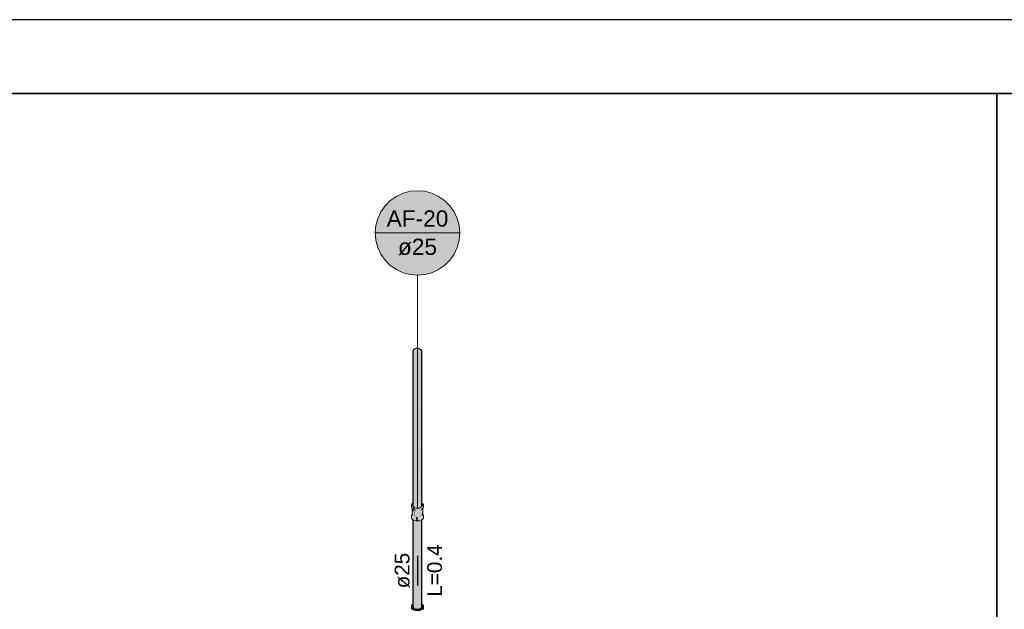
# Model space of a CAD drawing. Header units: millimetres. Extents: x 2 to 902, y -447 to 199.
# Tile 166 of 255: x 15 to 28, y 97 to 105. Entities that reach past the tile are written whole.
import ezdxf

# ---------------------------------------------------------------- set-up
doc = ezdxf.new("R2010")
doc.units = ezdxf.units.MM
doc.header["$MEASUREMENT"] = 0
doc.linetypes.add('NULL', pattern=[0])
for name, color, linetype, lineweight in [('AF-Colunas', 4, 'Continuous', 13), ('AF-Condutos', 4, 'Continuous', 25), ('AF-Conexões', 9, 'Continuous', 18), ('AF-Indicação coluna', 5, 'Continuous', 13), ('AF-Sentido conduto', 9, 'Continuous', 30), ('AF-Textos conduto', 7, 'Continuous', 9)]:
    doc.layers.add(name, color=color, linetype=linetype, lineweight=lineweight)
doc.layers.add('SEDUC_MARF', color=1, linetype='Continuous')
doc.layers.add('SEDUC_MARGG', color=7, linetype='Continuous')
doc.styles.add('Arial', font='arial.ttf')

msp = doc.modelspace()

# ---------------------------------------------------------------- hatches: boundary and pattern name
at = {"layer": 'AF-Colunas', "linetype": 'Continuous'}
for points in [[(20.318, 98.293), (20.318, 98.293), (20.304, 98.29), (20.298, 98.289), (20.304, 98.288), (20.298, 98.289), (20.296, 98.277), (20.307, 98.277), (20.318, 98.277), (20.318, 98.276), (20.318, 98.277), (20.318, 98.284), (20.318, 98.285), (20.306, 98.281), (20.306, 98.281), (20.306, 98.281), (20.318, 98.285), (20.318, 98.286), (20.318, 98.285), (20.318, 98.285), (20.318, 98.286), (20.318, 98.286)], [(20.298, 98.104), (20.307, 98.093), (20.318, 98.084), (20.32, 98.083), (20.318, 98.088), (20.32, 98.083), (20.337, 98.075), (20.357, 98.07), (20.379, 98.069), (20.4, 98.07), (20.421, 98.075), (20.438, 98.083), (20.439, 98.084), (20.439, 98.087), (20.439, 98.084), (20.451, 98.093), (20.446, 98.106), (20.439, 98.1), (20.446, 98.106), (20.451, 98.093), (20.459, 98.104), (20.462, 98.117), (20.462, 98.129), (20.458, 98.121), (20.454, 98.112), (20.458, 98.121), (20.462, 98.129), (20.451, 98.144), (20.453, 98.137), (20.45, 98.152), (20.453, 98.137), (20.453, 98.137), (20.45, 98.151), (20.45, 98.157), (20.45, 98.157), (20.449, 98.157), (20.449, 98.158), (20.449, 98.158), (20.449, 98.157), (20.449, 98.158), (20.449, 98.158), (20.449, 98.157), (20.45, 98.157), (20.45, 98.157), (20.45, 98.151), (20.451, 98.144), (20.453, 98.137), (20.452, 98.149), (20.453, 98.149), (20.453, 98.149), (20.453, 98.154), (20.452, 98.158), (20.452, 98.154), (20.452, 98.158), (20.453, 98.154), (20.453, 98.157), (20.452, 98.157), (20.453, 98.157), (20.453, 98.19), (20.453, 98.19), (20.453, 98.19), (20.453, 98.19), (20.45, 98.237), (20.449, 98.236), (20.451, 98.201), (20.451, 98.201), (20.451, 98.202), (20.45, 98.204), (20.451, 98.202), (20.451, 98.201), (20.451, 98.201), (20.451, 98.202), (20.45, 98.204), (20.451, 98.202), (20.451, 98.201), (20.449, 98.236), (20.449, 98.236), (20.449, 98.236), (20.449, 98.212), (20.449, 98.212), (20.449, 98.159), (20.449, 98.159), (20.449, 98.159), (20.449, 98.158), (20.449, 98.153), (20.449, 98.158), (20.449, 98.159), (20.446, 98.234), (20.448, 98.16), (20.448, 98.159), (20.448, 98.16), (20.447, 98.16), (20.448, 98.16), (20.446, 98.162), (20.446, 98.161), (20.448, 98.154), (20.446, 98.161), (20.446, 98.161), (20.446, 98.156), (20.447, 98.156), (20.449, 98.13), (20.446, 98.156), (20.446, 98.161), (20.446, 98.157), (20.446, 98.122), (20.439, 98.108), (20.438, 98.099), (20.426, 98.094), (20.438, 98.099), (20.439, 98.108), (20.446, 98.122), (20.446, 98.157), (20.446, 98.161), (20.442, 98.163), (20.443, 98.161), (20.442, 98.163), (20.442, 98.163), (20.442, 98.162), (20.442, 98.162), (20.442, 98.163), (20.442, 98.163), (20.446, 98.161), (20.446, 98.161), (20.446, 98.162), (20.448, 98.16), (20.446, 98.234), (20.446, 98.234), (20.446, 98.233), (20.442, 98.167), (20.446, 98.233), (20.446, 98.233), (20.446, 98.235), (20.439, 98.229), (20.439, 98.228), (20.438, 98.227), (20.438, 98.228), (20.436, 98.225), (20.438, 98.228), (20.438, 98.228), (20.438, 98.229), (20.431, 98.223), (20.431, 98.221), (20.431, 98.22), (20.431, 98.151), (20.439, 98.197), (20.431, 98.151), (20.431, 98.11), (20.439, 98.179), (20.438, 98.171), (20.439, 98.165), (20.439, 98.17), (20.439, 98.165), (20.439, 98.165), (20.439, 98.165), (20.438, 98.165), (20.439, 98.117), (20.438, 98.165), (20.439, 98.165), (20.439, 98.165), (20.438, 98.171), (20.438, 98.166), (20.438, 98.167), (20.438, 98.166), (20.431, 98.11), (20.412, 98.207), (20.412, 98.208), (20.41, 98.207), (20.41, 98.206), (20.41, 98.102), (20.414, 98.089), (20.41, 98.102), (20.41, 98.207), (20.412, 98.208), (20.41, 98.214), (20.398, 98.213), (20.409, 98.207), (20.398, 98.1), (20.4, 98.087), (20.386, 98.085), (20.372, 98.086), (20.386, 98.085), (20.4, 98.087), (20.398, 98.1), (20.398, 98.204), (20.398, 98.201), (20.398, 98.1), (20.409, 98.206), (20.407, 98.205), (20.409, 98.206), (20.409, 98.207), (20.398, 98.213), (20.397, 98.204), (20.385, 98.098), (20.397, 98.204), (20.385, 98.202), (20.397, 98.204), (20.398, 98.213), (20.41, 98.214), (20.412, 98.208), (20.413, 98.2), (20.426, 98.215), (20.413, 98.2), (20.431, 98.11), (20.431, 98.217), (20.431, 98.22), (20.431, 98.223), (20.437, 98.226), (20.438, 98.227), (20.438, 98.227), (20.439, 98.228), (20.446, 98.234), (20.441, 98.231), (20.439, 98.229), (20.439, 98.228), (20.438, 98.228), (20.438, 98.227), (20.438, 98.227), (20.437, 98.226), (20.426, 98.222), (20.414, 98.217), (20.4, 98.215), (20.385, 98.211), (20.4, 98.215), (20.414, 98.217), (20.426, 98.222), (20.434, 98.225), (20.437, 98.226), (20.438, 98.227), (20.438, 98.227), (20.438, 98.228), (20.439, 98.228), (20.439, 98.229), (20.441, 98.231), (20.441, 98.231), (20.439, 98.23), (20.441, 98.231), (20.445, 98.235), (20.441, 98.231), (20.445, 98.235), (20.441, 98.231), (20.439, 98.23), (20.438, 98.229), (20.438, 98.228), (20.438, 98.229), (20.439, 98.23), (20.441, 98.231), (20.445, 98.235), (20.445, 98.235), (20.445, 98.235), (20.441, 98.231), (20.441, 98.231), (20.446, 98.234), (20.439, 98.228), (20.438, 98.227), (20.439, 98.228), (20.445, 98.233), (20.446, 98.234), (20.447, 98.236), (20.447, 98.238), (20.447, 98.238), (20.445, 98.236), (20.446, 98.235), (20.445, 98.236), (20.439, 98.241), (20.439, 98.241), (20.439, 98.241), (20.439, 98.241), (20.439, 98.242), (20.439, 98.242), (20.439, 98.242), (20.439, 98.242), (20.451, 98.253), (20.44, 98.244), (20.439, 98.244), (20.438, 98.243), (20.439, 98.244), (20.439, 98.25), (20.439, 98.244), (20.44, 98.244), (20.441, 98.256), (20.439, 98.257), (20.441, 98.256), (20.44, 98.244), (20.451, 98.253), (20.459, 98.264), (20.441, 98.264), (20.459, 98.264), (20.442, 98.275), (20.442, 98.267), (20.442, 98.275), (20.439, 98.267), (20.439, 98.266), (20.439, 98.263), (20.439, 98.266), (20.439, 98.267), (20.442, 98.275), (20.44, 98.277), (20.439, 98.27), (20.44, 98.277), (20.439, 98.273), (20.438, 98.268), (20.432, 98.259), (20.422, 98.252), (20.41, 98.246), (20.421, 98.235), (20.412, 98.244), (20.41, 98.246), (20.408, 98.244), (20.4, 98.23), (20.386, 98.213), (20.373, 98.211), (20.384, 98.202), (20.373, 98.098), (20.373, 98.202), (20.373, 98.2), (20.373, 98.098), (20.384, 98.201), (20.382, 98.201), (20.384, 98.201), (20.384, 98.202), (20.373, 98.211), (20.372, 98.202), (20.373, 98.211), (20.386, 98.213), (20.4, 98.23), (20.382, 98.24), (20.379, 98.241), (20.379, 98.239), (20.379, 98.229), (20.372, 98.214), (20.36, 98.212), (20.36, 98.204), (20.36, 98.099), (20.357, 98.086), (20.36, 98.099), (20.36, 98.204), (20.36, 98.212), (20.372, 98.214), (20.357, 98.214), (20.348, 98.215), (20.348, 98.207), (20.348, 98.205), (20.357, 98.204), (20.358, 98.204), (20.357, 98.204), (20.348, 98.205), (20.348, 98.102), (20.359, 98.203), (20.359, 98.204), (20.348, 98.102), (20.344, 98.09), (20.348, 98.102), (20.348, 98.207), (20.348, 98.207), (20.348, 98.207), (20.348, 98.211), (20.348, 98.215), (20.348, 98.212), (20.347, 98.207), (20.348, 98.215), (20.357, 98.214), (20.372, 98.214), (20.379, 98.229), (20.379, 98.241), (20.363, 98.243), (20.357, 98.23), (20.344, 98.218), (20.357, 98.23), (20.363, 98.243), (20.348, 98.246), (20.337, 98.235), (20.348, 98.246), (20.336, 98.252), (20.326, 98.259), (20.32, 98.268), (20.318, 98.257), (20.318, 98.256), (20.318, 98.245), (20.318, 98.256), (20.318, 98.257), (20.319, 98.264), (20.32, 98.268), (20.318, 98.265), (20.318, 98.265), (20.318, 98.265), (20.318, 98.265), (20.318, 98.256), (20.318, 98.265), (20.318, 98.265), (20.318, 98.265), (20.32, 98.268), (20.318, 98.267), (20.318, 98.266), (20.318, 98.266), (20.318, 98.266), (20.318, 98.266), (20.312, 98.259), (20.313, 98.255), (20.312, 98.259), (20.318, 98.266), (20.318, 98.266), (20.318, 98.267), (20.318, 98.267), (20.31, 98.266), (20.312, 98.261), (20.31, 98.266), (20.305, 98.255), (20.312, 98.261), (20.305, 98.255), (20.306, 98.254), (20.312, 98.26), (20.318, 98.266), (20.312, 98.26), (20.312, 98.26), (20.312, 98.259), (20.312, 98.26), (20.312, 98.26), (20.306, 98.254), (20.305, 98.255), (20.31, 98.266), (20.305, 98.265), (20.304, 98.265), (20.305, 98.257), (20.304, 98.265), (20.305, 98.255), (20.304, 98.265), (20.298, 98.264), (20.318, 98.277), (20.296, 98.277), (20.296, 98.265), (20.297, 98.257), (20.298, 98.248), (20.305, 98.241), (20.305, 98.24), (20.305, 98.244), (20.306, 98.25), (20.307, 98.253), (20.316, 98.246), (20.318, 98.245), (20.318, 98.244), (20.318, 98.245), (20.316, 98.246), (20.317, 98.243), (20.316, 98.246), (20.307, 98.253), (20.306, 98.25), (20.305, 98.245), (20.306, 98.244), (20.306, 98.244), (20.306, 98.249), (20.306, 98.244), (20.307, 98.242), (20.308, 98.242), (20.309, 98.24), (20.313, 98.235), (20.317, 98.24), (20.313, 98.235), (20.309, 98.24), (20.308, 98.242), (20.307, 98.242), (20.306, 98.244), (20.306, 98.244), (20.305, 98.245), (20.305, 98.244), (20.305, 98.24), (20.308, 98.236), (20.311, 98.233), (20.318, 98.229), (20.318, 98.229), (20.318, 98.239), (20.318, 98.24), (20.318, 98.239), (20.318, 98.229), (20.318, 98.239), (20.318, 98.24), (20.318, 98.24), (20.318, 98.24), (20.318, 98.239), (20.318, 98.229), (20.318, 98.229), (20.318, 98.229), (20.318, 98.23), (20.318, 98.229), (20.319, 98.235), (20.318, 98.229), (20.318, 98.229), (20.318, 98.229), (20.318, 98.229), (20.321, 98.227), (20.319, 98.234), (20.321, 98.227), (20.321, 98.227), (20.32, 98.243), (20.321, 98.227), (20.331, 98.221), (20.336, 98.218), (20.327, 98.223), (20.336, 98.211), (20.336, 98.105), (20.331, 98.093), (20.336, 98.105), (20.328, 98.219), (20.336, 98.212), (20.336, 98.211), (20.336, 98.212), (20.336, 98.211), (20.336, 98.211), (20.327, 98.223), (20.321, 98.227), (20.318, 98.229), (20.318, 98.227), (20.321, 98.225), (20.322, 98.224), (20.321, 98.225), (20.318, 98.227), (20.327, 98.111), (20.327, 98.203), (20.327, 98.219), (20.327, 98.111), (20.321, 98.099), (20.327, 98.111), (20.319, 98.164), (20.318, 98.165), (20.318, 98.164), (20.318, 98.165), (20.319, 98.164), (20.327, 98.111), (20.323, 98.168), (20.323, 98.169), (20.318, 98.229), (20.318, 98.229), (20.318, 98.229), (20.318, 98.165), (20.318, 98.163), (20.318, 98.116), (20.318, 98.101), (20.318, 98.116), (20.318, 98.115), (20.311, 98.105), (20.305, 98.113), (20.311, 98.105), (20.318, 98.115), (20.318, 98.116), (20.318, 98.117), (20.318, 98.116), (20.318, 98.165), (20.318, 98.128), (20.316, 98.162), (20.313, 98.159), (20.316, 98.162), (20.318, 98.13), (20.318, 98.163), (20.318, 98.13), (20.318, 98.128), (20.318, 98.163), (20.318, 98.165), (20.318, 98.163), (20.318, 98.163), (20.318, 98.163), (20.318, 98.165), (20.318, 98.163), (20.318, 98.165), (20.318, 98.229), (20.318, 98.166), (20.318, 98.165), (20.318, 98.166), (20.313, 98.232), (20.313, 98.232), (20.313, 98.232), (20.316, 98.164), (20.313, 98.232), (20.313, 98.232), (20.313, 98.161), (20.313, 98.159), (20.313, 98.161), (20.312, 98.159), (20.312, 98.158), (20.311, 98.157), (20.308, 98.151), (20.313, 98.123), (20.308, 98.15), (20.313, 98.123), (20.308, 98.151), (20.311, 98.157), (20.308, 98.155), (20.311, 98.157), (20.311, 98.157), (20.311, 98.158), (20.311, 98.157), (20.312, 98.158), (20.312, 98.159), (20.313, 98.161), (20.313, 98.161), (20.311, 98.16), (20.313, 98.161), (20.313, 98.173), (20.308, 98.235), (20.308, 98.237), (20.308, 98.237), (20.308, 98.235), (20.312, 98.172), (20.308, 98.235), (20.308, 98.237), (20.308, 98.235), (20.311, 98.169), (20.308, 98.237), (20.307, 98.237), (20.306, 98.238), (20.307, 98.162), (20.306, 98.238), (20.307, 98.162), (20.307, 98.156), (20.307, 98.155), (20.307, 98.156), (20.307, 98.162), (20.306, 98.238), (20.307, 98.161), (20.306, 98.238), (20.306, 98.239), (20.305, 98.24), (20.306, 98.159), (20.307, 98.156), (20.306, 98.159), (20.305, 98.24), (20.305, 98.24), (20.305, 98.24), (20.306, 98.159), (20.306, 98.159), (20.306, 98.156), (20.306, 98.159), (20.306, 98.159), (20.305, 98.24), (20.305, 98.157), (20.305, 98.155), (20.305, 98.153), (20.306, 98.154), (20.306, 98.155), (20.306, 98.154), (20.305, 98.153), (20.305, 98.155), (20.305, 98.153), (20.306, 98.145), (20.306, 98.145), (20.306, 98.146), (20.306, 98.147), (20.307, 98.147), (20.306, 98.154), (20.306, 98.154), (20.307, 98.155), (20.306, 98.154), (20.306, 98.154), (20.307, 98.147), (20.307, 98.147), (20.307, 98.149), (20.307, 98.149), (20.307, 98.129), (20.298, 98.12), (20.305, 98.127), (20.305, 98.134), (20.305, 98.127), (20.307, 98.129), (20.306, 98.147), (20.306, 98.137), (20.305, 98.136), (20.297, 98.129), (20.296, 98.117)], [(20.307, 98.301), (20.302, 98.295), (20.298, 98.289), (20.304, 98.29), (20.318, 98.293), (20.318, 98.297), (20.318, 98.301), (20.318, 98.309)], [(20.318, 98.276), (20.318, 98.277), (20.309, 98.271), (20.298, 98.264), (20.31, 98.266), (20.318, 98.267), (20.32, 98.268)], [(20.313, 98.173), (20.313, 98.23), (20.313, 98.232), (20.312, 98.232), (20.311, 98.233), (20.308, 98.237), (20.308, 98.235), (20.308, 98.237), (20.308, 98.237), (20.308, 98.235)], [(20.318, 98.166), (20.318, 98.229), (20.318, 98.229), (20.318, 98.229), (20.318, 98.229), (20.313, 98.232), (20.313, 98.232), (20.313, 98.232)], [(20.318, 98.276), (20.319, 98.268), (20.32, 98.286), (20.318, 98.284), (20.318, 98.277)], [(20.318, 98.229), (20.318, 98.229), (20.318, 98.229)], [(20.318, 98.229), (20.318, 98.229), (20.318, 98.229)], [(20.318, 98.229), (20.318, 98.229), (20.318, 98.22)], [(20.319, 98.228), (20.319, 98.228), (20.319, 98.229), (20.318, 98.229), (20.318, 98.229)], [(20.319, 98.228), (20.319, 98.228), (20.319, 98.228)], [(20.319, 98.228), (20.319, 98.228), (20.319, 98.228)], [(20.319, 98.228), (20.319, 98.228), (20.32, 98.227), (20.321, 98.227), (20.321, 98.227), (20.321, 98.227), (20.32, 98.228)], [(20.328, 98.215), (20.336, 98.105), (20.336, 98.211), (20.336, 98.212), (20.328, 98.219)], [(20.41, 98.246), (20.395, 98.243), (20.379, 98.241), (20.4, 98.23)], [(20.445, 98.305), (20.439, 98.31), (20.439, 98.304), (20.439, 98.301), (20.439, 98.298), (20.439, 98.297), (20.439, 98.293), (20.444, 98.299), (20.445, 98.301), (20.444, 98.299), (20.439, 98.293), (20.439, 98.287), (20.439, 98.286), (20.444, 98.292), (20.439, 98.286), (20.439, 98.285), (20.443, 98.287), (20.439, 98.285), (20.438, 98.286), (20.438, 98.268), (20.439, 98.269), (20.439, 98.274), (20.439, 98.28), (20.439, 98.274), (20.44, 98.27), (20.44, 98.277), (20.442, 98.277), (20.443, 98.284), (20.442, 98.277), (20.462, 98.277), (20.459, 98.289), (20.451, 98.301)], [(20.439, 98.23), (20.438, 98.229), (20.438, 98.228)], [(20.438, 98.227), (20.438, 98.227), (20.438, 98.227)], [(20.447, 98.238), (20.447, 98.238), (20.451, 98.253), (20.439, 98.242)], [(20.447, 98.238), (20.439, 98.242), (20.439, 98.241), (20.439, 98.241)], [(20.439, 98.241), (20.439, 98.241), (20.439, 98.241), (20.445, 98.236), (20.447, 98.238)], [(20.439, 98.23), (20.439, 98.229), (20.441, 98.231)], [(20.459, 98.264), (20.454, 98.24), (20.458, 98.249), (20.462, 98.257), (20.462, 98.277), (20.44, 98.277)], [(20.459, 98.264), (20.459, 98.264), (20.453, 98.255), (20.451, 98.253), (20.453, 98.249), (20.458, 98.262), (20.453, 98.249), (20.451, 98.253), (20.447, 98.238), (20.452, 98.249), (20.449, 98.242), (20.447, 98.238), (20.447, 98.238), (20.447, 98.238), (20.447, 98.238), (20.453, 98.247), (20.447, 98.238), (20.446, 98.234), (20.453, 98.239), (20.454, 98.24)], [(20.449, 98.158), (20.449, 98.236), (20.446, 98.234)], [(20.447, 98.238), (20.447, 98.238), (20.447, 98.238)], [(20.453, 98.19), (20.453, 98.239), (20.45, 98.237)], [(20.303, 98.153), (20.3, 98.145), (20.296, 98.137), (20.305, 98.148), (20.305, 98.149), (20.305, 98.151), (20.305, 98.154), (20.305, 98.154)], [(20.296, 98.117), (20.297, 98.126), (20.297, 98.129), (20.306, 98.137), (20.305, 98.153), (20.305, 98.144), (20.309, 98.151), (20.296, 98.137), (20.296, 98.124)], [(20.303, 98.153), (20.305, 98.154), (20.305, 98.155)], [(20.305, 98.149), (20.309, 98.151), (20.312, 98.158)], [(20.307, 98.129), (20.307, 98.149), (20.307, 98.149), (20.307, 98.147), (20.307, 98.147), (20.306, 98.147)], [(20.306, 98.137), (20.306, 98.147), (20.306, 98.146), (20.306, 98.145), (20.306, 98.145)], [(20.438, 98.171), (20.438, 98.167), (20.438, 98.166)], [(20.439, 98.17), (20.439, 98.165), (20.439, 98.165)], [(20.453, 98.153), (20.439, 98.165), (20.445, 98.158)], [(20.442, 98.163), (20.442, 98.162), (20.442, 98.162)], [(20.449, 98.13), (20.447, 98.156), (20.446, 98.156)], [(20.453, 98.153), (20.453, 98.153), (20.453, 98.153), (20.453, 98.151), (20.453, 98.15), (20.45, 98.151), (20.451, 98.144), (20.453, 98.148), (20.453, 98.143), (20.453, 98.142), (20.462, 98.129), (20.461, 98.137), (20.459, 98.145)], [(20.453, 98.137), (20.453, 98.149), (20.452, 98.149)], [(20.453, 98.153), (20.453, 98.154), (20.453, 98.153)], [(20.453, 98.137), (20.453, 98.137), (20.453, 98.137)]]:
    msp.add_hatch(color=4, dxfattribs=at).paths.add_polyline_path(points)
at = {"layer": 'AF-Condutos', "linetype": 'Continuous'}
for points in [[(20.318, 98.276), (20.318, 98.276), (20.318, 98.309), (20.318, 98.316), (20.318, 98.375), (20.318, 98.309), (20.318, 98.375), (20.318, 98.316), (20.318, 98.309), (20.318, 98.276), (20.32, 98.268), (20.32, 98.268), (20.321, 98.266), (20.322, 98.262), (20.322, 98.265), (20.322, 98.312), (20.322, 98.265), (20.322, 98.262), (20.322, 98.262), (20.323, 98.261), (20.322, 98.265), (20.323, 98.261), (20.326, 98.259), (20.33, 98.256), (20.33, 98.256), (20.334, 98.253), (20.336, 98.252), (20.336, 98.252), (20.336, 98.323), (20.336, 98.341), (20.336, 100.344), (20.322, 98.323), (20.322, 98.313), (20.322, 98.322), (20.322, 100.356), (20.322, 98.322), (20.322, 98.392), (20.322, 100.356), (20.322, 98.313), (20.336, 100.344), (20.336, 98.323), (20.336, 98.251), (20.337, 98.323), (20.357, 100.336), (20.336, 98.252), (20.348, 98.246), (20.357, 98.242), (20.357, 98.244), (20.357, 98.204), (20.357, 98.244), (20.357, 98.243), (20.358, 98.243), (20.363, 98.243), (20.379, 98.241), (20.382, 98.241), (20.382, 98.242), (20.382, 98.201), (20.383, 98.242), (20.382, 100.333), (20.383, 98.242), (20.407, 100.337), (20.383, 98.242), (20.383, 98.24), (20.395, 98.243), (20.407, 98.244), (20.407, 98.245), (20.407, 98.205), (20.407, 98.246), (20.426, 100.347), (20.408, 98.333), (20.407, 98.246), (20.407, 98.245), (20.41, 98.246), (20.421, 98.251), (20.421, 98.251), (20.422, 98.252), (20.426, 98.254), (20.426, 98.255), (20.426, 98.319), (20.426, 98.255), (20.426, 98.22), (20.427, 98.255), (20.427, 98.252), (20.432, 98.259), (20.434, 98.262), (20.434, 98.262), (20.427, 98.319), (20.438, 100.36), (20.428, 98.428), (20.427, 98.334), (20.427, 98.319), (20.434, 98.261), (20.437, 98.263), (20.438, 98.268), (20.438, 98.311), (20.438, 98.319), (20.438, 98.383), (20.438, 98.268), (20.438, 98.268), (20.438, 98.382), (20.438, 98.319), (20.438, 98.311), (20.438, 98.268), (20.439, 98.271), (20.439, 98.273), (20.439, 98.31), (20.439, 98.317), (20.439, 98.377), (20.439, 100.374), (20.379, 100.369), (20.439, 100.374), (20.43, 100.388), (20.412, 100.398), (20.388, 100.404), (20.363, 100.403), (20.34, 100.396), (20.324, 100.385), (20.318, 100.371), (20.318, 98.374), (20.318, 98.316), (20.318, 98.309)], [(20.336, 98.323), (20.336, 98.252), (20.336, 98.252)], [(20.318, 98.265), (20.318, 98.239), (20.322, 98.227)], [(20.321, 98.227), (20.321, 98.227), (20.322, 98.227), (20.322, 98.227)], [(20.322, 98.258), (20.322, 98.227), (20.335, 98.219)], [(20.322, 98.227), (20.322, 98.227), (20.322, 98.227)], [(20.322, 98.227), (20.322, 98.227), (20.322, 98.227)], [(20.335, 98.219), (20.335, 98.219), (20.336, 98.219)], [(20.336, 98.249), (20.336, 98.219), (20.357, 98.206)], [(20.318, 98.084), (20.318, 96.948), (20.322, 98.082), (20.321, 98.082), (20.32, 98.083), (20.318, 98.084)], [(20.318, 96.911), (20.318, 96.948), (20.318, 98.084), (20.318, 96.948)], [(20.318, 96.941), (20.318, 96.911), (20.322, 96.896), (20.336, 96.884), (20.357, 96.876), (20.359, 96.972), (20.36, 97.006), (20.357, 98.07), (20.359, 97.005), (20.357, 98.07), (20.357, 97.003), (20.357, 96.971), (20.357, 97.003), (20.357, 98.07), (20.356, 98.071), (20.337, 96.975), (20.337, 96.955), (20.337, 96.975), (20.336, 98.076), (20.337, 96.975), (20.336, 98.076), (20.336, 96.973), (20.336, 96.955), (20.336, 96.973), (20.336, 98.076), (20.335, 98.076), (20.322, 98.082), (20.322, 96.955), (20.322, 96.944), (20.322, 96.955), (20.322, 98.082), (20.322, 96.954), (20.322, 98.082), (20.322, 96.954), (20.322, 96.944), (20.322, 96.954), (20.322, 98.082), (20.322, 98.082), (20.318, 96.948)], [(20.336, 98.076), (20.336, 98.076), (20.336, 98.076)], [(20.336, 98.076), (20.337, 96.975), (20.356, 98.067), (20.356, 98.071), (20.355, 98.071), (20.337, 98.075), (20.336, 98.076)], [(20.337, 96.975), (20.336, 98.076), (20.336, 98.076), (20.336, 98.076)], [(20.381, 98.069), (20.382, 98.121), (20.357, 98.124)], [(20.379, 98.069), (20.357, 98.124), (20.357, 98.07)], [(20.357, 98.07), (20.357, 98.07), (20.357, 98.07)], [(20.357, 98.067), (20.36, 97.006), (20.381, 98.065), (20.381, 98.069), (20.379, 98.069), (20.379, 98.069), (20.357, 98.07), (20.368, 98.068), (20.357, 98.07)], [(20.359, 97.005), (20.357, 98.067), (20.357, 98.07), (20.357, 98.07), (20.357, 98.07), (20.357, 98.067)], [(20.381, 98.069), (20.357, 96.876), (20.382, 96.873), (20.382, 98.069)], [(20.379, 98.069), (20.379, 98.069), (20.381, 98.069), (20.381, 98.069)], [(20.406, 98.071), (20.406, 98.072), (20.4, 98.07), (20.382, 98.069), (20.382, 98.066), (20.382, 96.873)], [(20.406, 98.072), (20.382, 96.873), (20.407, 96.877), (20.407, 98.072)], [(20.427, 96.948), (20.427, 96.951), (20.426, 98.078), (20.426, 96.951), (20.426, 98.078), (20.426, 98.077), (20.408, 96.965), (20.426, 96.948), (20.408, 96.965), (20.408, 96.956), (20.407, 96.877), (20.426, 96.887), (20.438, 96.9), (20.438, 96.943)], [(20.426, 98.076), (20.426, 98.077), (20.421, 98.075), (20.407, 98.072), (20.407, 98.069), (20.407, 96.877)], [(20.427, 96.948), (20.437, 98.083), (20.426, 98.078)], [(20.427, 96.948), (20.438, 96.943), (20.438, 98.083), (20.438, 98.083), (20.438, 98.083), (20.437, 98.083), (20.437, 98.083), (20.427, 96.951)], [(20.438, 96.9), (20.439, 98.084), (20.438, 98.083)], [(20.439, 96.942), (20.439, 96.942), (20.439, 98.084), (20.439, 98.084), (20.438, 96.943), (20.438, 96.943)], [(20.438, 98.083), (20.438, 96.943), (20.438, 96.943)], [(20.438, 96.943), (20.438, 96.9), (20.439, 96.914)], [(20.439, 96.914), (20.439, 96.942), (20.438, 96.943)]]:
    msp.add_hatch(color=151, dxfattribs=at).paths.add_polyline_path(points)
at = {"layer": 'AF-Conexões', "linetype": 'Continuous'}
for points in [[(20.318, 96.941), (20.318, 96.941), (20.311, 96.936), (20.307, 96.933), (20.298, 96.921), (20.311, 96.935), (20.298, 96.921), (20.302, 96.914), (20.312, 96.893), (20.318, 96.88), (20.318, 96.89), (20.318, 96.891), (20.318, 96.89), (20.318, 96.88), (20.32, 96.875), (20.318, 96.89), (20.318, 96.891), (20.318, 96.89), (20.32, 96.875), (20.325, 96.885), (20.324, 96.888), (20.323, 96.889), (20.318, 96.898), (20.316, 96.901), (20.318, 96.898), (20.323, 96.889), (20.324, 96.888), (20.318, 96.899), (20.318, 96.9), (20.318, 96.899), (20.324, 96.888), (20.325, 96.885), (20.326, 96.887), (20.322, 96.879), (20.32, 96.875), (20.325, 96.879), (20.335, 96.878), (20.325, 96.879), (20.32, 96.875), (20.309, 96.898), (20.298, 96.921), (20.296, 96.909), (20.309, 96.89), (20.296, 96.909), (20.296, 96.895), (20.298, 96.896), (20.307, 96.885), (20.309, 96.883), (20.309, 96.872), (20.309, 96.883), (20.307, 96.885), (20.298, 96.896), (20.296, 96.895), (20.298, 96.883), (20.307, 96.871), (20.309, 96.869), (20.32, 96.861), (20.337, 96.854), (20.357, 96.849), (20.379, 96.847), (20.379, 96.861), (20.357, 96.862), (20.379, 96.861), (20.379, 96.847), (20.4, 96.849), (20.421, 96.854), (20.421, 96.867), (20.4, 96.862), (20.421, 96.867), (20.421, 96.854), (20.438, 96.861), (20.448, 96.869), (20.448, 96.88), (20.448, 96.869), (20.451, 96.871), (20.459, 96.883), (20.459, 96.896), (20.459, 96.883), (20.462, 96.895), (20.462, 96.909), (20.451, 96.885), (20.448, 96.883), (20.45, 96.884), (20.448, 96.884), (20.45, 96.884), (20.451, 96.885), (20.459, 96.902), (20.462, 96.909), (20.458, 96.901), (20.462, 96.909), (20.448, 96.904), (20.445, 96.895), (20.448, 96.897), (20.445, 96.895), (20.439, 96.883), (20.448, 96.884), (20.448, 96.884), (20.448, 96.884), (20.409, 96.878), (20.407, 96.877), (20.441, 96.883), (20.407, 96.877), (20.382, 96.873), (20.396, 96.872), (20.397, 96.872), (20.396, 96.872), (20.382, 96.873), (20.381, 96.874), (20.38, 96.874), (20.371, 96.874), (20.362, 96.875), (20.362, 96.875), (20.337, 96.867), (20.345, 96.868), (20.394, 96.871), (20.4, 96.872), (20.438, 96.875), (20.337, 96.867), (20.335, 96.878), (20.333, 96.885), (20.335, 96.878), (20.337, 96.867), (20.345, 96.875), (20.343, 96.877), (20.334, 96.884), (20.343, 96.877), (20.345, 96.875), (20.343, 96.877), (20.345, 96.875), (20.347, 96.877), (20.337, 96.867), (20.36, 96.875), (20.362, 96.875), (20.361, 96.875), (20.357, 96.876), (20.354, 96.877), (20.353, 96.876), (20.354, 96.877), (20.352, 96.877), (20.351, 96.876), (20.35, 96.876), (20.351, 96.876), (20.352, 96.877), (20.352, 96.878), (20.349, 96.879), (20.336, 96.884), (20.334, 96.885), (20.328, 96.891), (20.322, 96.896), (20.318, 96.911), (20.313, 96.929), (20.318, 96.911), (20.318, 96.916), (20.318, 96.932), (20.318, 96.938)], [(20.442, 96.94), (20.439, 96.942), (20.439, 96.941), (20.439, 96.94), (20.439, 96.937), (20.439, 96.926), (20.439, 96.914), (20.438, 96.901), (20.438, 96.9), (20.426, 96.887), (20.437, 96.892), (20.426, 96.887), (20.409, 96.878), (20.421, 96.88), (20.437, 96.882), (20.439, 96.883), (20.445, 96.895), (20.448, 96.904), (20.443, 96.894), (20.439, 96.888), (20.443, 96.894), (20.439, 96.893), (20.443, 96.894), (20.448, 96.904), (20.439, 96.901), (20.438, 96.892), (20.439, 96.901), (20.439, 96.901), (20.439, 96.904), (20.44, 96.927), (20.439, 96.904), (20.439, 96.901), (20.462, 96.909), (20.459, 96.921), (20.451, 96.933), (20.442, 96.94), (20.442, 96.938)]]:
    msp.add_hatch(color=161, dxfattribs=at).paths.add_polyline_path(points)
at = {"layer": 'AF-Indicação coluna', "linetype": 'Continuous'}
msp.add_hatch(color=161, dxfattribs=at).paths.add_polyline_path([(20.951, 101.97), (20.943, 102.069), (20.917, 102.166), (20.875, 102.256), (20.817, 102.338), (20.747, 102.408), (20.665, 102.466), (20.575, 102.508), (20.478, 102.534), (20.379, 102.542), (20.279, 102.534), (20.183, 102.508), (20.093, 102.466), (20.011, 102.408), (19.94, 102.338), (19.883, 102.256), (19.841, 102.166), (19.815, 102.069), (19.806, 101.97), (19.815, 101.871), (19.841, 101.774), (19.883, 101.684), (19.94, 101.602), (20.011, 101.531), (20.093, 101.474), (20.183, 101.432), (20.279, 101.406), (20.379, 101.397), (20.478, 101.406), (20.575, 101.432), (20.665, 101.474), (20.747, 101.531), (20.817, 101.602), (20.875, 101.684), (20.917, 101.774), (20.943, 101.871), (20.951, 101.97)])
at = {"layer": 'AF-Sentido conduto', "linetype": 'Continuous'}
msp.add_hatch(color=7, dxfattribs=at).paths.add_polyline_path([(20.379, 97.197), (20.444, 97.438), (20.314, 97.438)])

# ---------------------------------------------------------------- linework, layer by layer
for points in [[(4.149, 103.859), (28.228, 103.859), (28.228, 76.104), (4.149, 76.104)], [(28.228, 103.859), (59.56, 103.852), (59.56, 76.1), (28.228, 76.107)]]:
    msp.add_lwpolyline(points, close=True)
at = {"layer": 'AF-Colunas'}
for p, q in [((20.298, 98.289), (20.296, 98.277)), ((20.296, 98.277), (20.296, 98.265)), ((20.296, 98.265), (20.297, 98.257)), ((20.297, 98.257), (20.298, 98.248)), ((20.302, 98.295), (20.298, 98.289)), ((20.298, 98.248), (20.305, 98.241)), ((20.307, 98.301), (20.302, 98.295)), ((20.305, 98.241), (20.305, 98.24)), ((20.305, 98.24), (20.308, 98.236)), ((20.305, 98.24), (20.305, 98.157)), ((20.318, 98.309), (20.307, 98.301)), ((20.308, 98.236), (20.311, 98.233)), ((20.311, 98.233), (20.318, 98.229)), ((20.318, 98.276), (20.318, 98.277)), ((20.32, 98.268), (20.318, 98.276)), ((20.318, 98.229), (20.318, 98.22)), ((20.318, 98.229), (20.318, 98.229)), ((20.318, 98.229), (20.318, 98.229)), ((20.318, 98.229), (20.321, 98.227)), ((20.321, 98.227), (20.318, 98.229)), ((20.318, 98.229), (20.318, 98.229)), ((20.326, 98.259), (20.32, 98.268)), ((20.321, 98.227), (20.321, 98.227)), ((20.321, 98.227), (20.331, 98.221)), ((20.327, 98.223), (20.321, 98.227)), ((20.336, 98.252), (20.326, 98.259)), ((20.336, 98.218), (20.327, 98.223)), ((20.331, 98.221), (20.336, 98.218)), ((20.348, 98.246), (20.336, 98.252)), ((20.363, 98.243), (20.348, 98.246)), ((20.379, 98.241), (20.363, 98.243)), ((20.395, 98.243), (20.379, 98.241)), ((20.41, 98.246), (20.395, 98.243)), ((20.422, 98.252), (20.41, 98.246)), ((20.432, 98.259), (20.422, 98.252)), ((20.438, 98.229), (20.431, 98.223)), ((20.431, 98.223), (20.437, 98.226)), ((20.438, 98.268), (20.432, 98.259)), ((20.437, 98.226), (20.438, 98.227)), ((20.439, 98.273), (20.438, 98.268)), ((20.439, 98.23), (20.438, 98.229)), ((20.438, 98.227), (20.439, 98.228)), ((20.438, 98.227), (20.438, 98.227)), ((20.445, 98.305), (20.439, 98.31)), ((20.44, 98.277), (20.439, 98.273)), ((20.439, 98.228), (20.445, 98.233)), ((20.441, 98.231), (20.439, 98.23)), ((20.451, 98.301), (20.445, 98.305)), ((20.445, 98.233), (20.446, 98.234)), ((20.446, 98.234), (20.453, 98.239)), ((20.459, 98.289), (20.451, 98.301)), ((20.453, 98.239), (20.454, 98.24)), ((20.453, 98.19), (20.453, 98.239)), ((20.453, 98.19), (20.453, 98.19)), ((20.453, 98.157), (20.453, 98.19)), ((20.454, 98.24), (20.458, 98.249)), ((20.458, 98.249), (20.462, 98.257)), ((20.462, 98.277), (20.459, 98.289)), ((20.462, 98.257), (20.462, 98.277)), ((20.3, 98.145), (20.296, 98.137)), ((20.296, 98.137), (20.296, 98.124)), ((20.296, 98.124), (20.296, 98.117)), ((20.296, 98.117), (20.298, 98.104)), ((20.298, 98.104), (20.307, 98.093)), ((20.303, 98.153), (20.3, 98.145)), ((20.305, 98.155), (20.303, 98.153)), ((20.305, 98.157), (20.305, 98.155)), ((20.305, 98.155), (20.305, 98.153)), ((20.305, 98.153), (20.305, 98.144)), ((20.305, 98.144), (20.309, 98.151)), ((20.307, 98.093), (20.318, 98.084)), ((20.309, 98.151), (20.312, 98.158)), ((20.318, 98.084), (20.32, 98.083)), ((20.32, 98.083), (20.337, 98.075)), ((20.337, 98.075), (20.357, 98.07)), ((20.357, 98.07), (20.379, 98.069)), ((20.379, 98.069), (20.4, 98.07)), ((20.4, 98.07), (20.421, 98.075)), ((20.421, 98.075), (20.438, 98.083)), ((20.438, 98.083), (20.439, 98.084)), ((20.439, 98.165), (20.445, 98.158)), ((20.439, 98.084), (20.451, 98.093)), ((20.45, 98.151), (20.451, 98.144)), ((20.451, 98.144), (20.453, 98.137)), ((20.451, 98.093), (20.459, 98.104)), ((20.453, 98.154), (20.453, 98.157)), ((20.453, 98.149), (20.453, 98.154)), ((20.453, 98.153), (20.453, 98.154)), ((20.459, 98.145), (20.453, 98.153)), ((20.453, 98.137), (20.453, 98.149)), ((20.453, 98.149), (20.453, 98.149)), ((20.453, 98.137), (20.453, 98.137)), ((20.461, 98.137), (20.459, 98.145)), ((20.459, 98.104), (20.462, 98.117)), ((20.462, 98.129), (20.461, 98.137)), ((20.462, 98.117), (20.462, 98.129))]:
    msp.add_line(p, q, dxfattribs=at)
at = {"layer": 'AF-Condutos'}
for p, q in [((20.324, 100.385), (20.318, 100.371)), ((20.318, 100.371), (20.318, 98.374)), ((20.34, 100.396), (20.324, 100.385)), ((20.363, 100.403), (20.34, 100.396)), ((20.388, 100.404), (20.363, 100.403)), ((20.412, 100.398), (20.388, 100.404)), ((20.43, 100.388), (20.412, 100.398)), ((20.439, 100.374), (20.43, 100.388)), ((20.439, 98.377), (20.439, 100.374)), ((20.318, 98.374), (20.318, 98.316)), ((20.439, 98.317), (20.439, 98.377)), ((20.318, 98.316), (20.318, 98.309)), ((20.318, 98.309), (20.318, 98.276)), ((20.321, 98.227), (20.321, 98.227)), ((20.439, 98.31), (20.439, 98.317)), ((20.439, 98.273), (20.439, 98.31)), ((20.318, 98.084), (20.318, 96.948)), ((20.439, 96.942), (20.439, 98.084)), ((20.318, 96.948), (20.318, 96.911)), ((20.318, 96.911), (20.322, 96.896)), ((20.322, 96.896), (20.336, 96.884)), ((20.336, 96.884), (20.357, 96.876)), ((20.357, 96.876), (20.382, 96.873)), ((20.382, 96.873), (20.407, 96.877)), ((20.407, 96.877), (20.426, 96.887)), ((20.426, 96.887), (20.438, 96.9)), ((20.438, 96.9), (20.439, 96.914)), ((20.439, 96.942), (20.439, 96.942)), ((20.439, 96.914), (20.439, 96.942))]:
    msp.add_line(p, q, dxfattribs=at)
at = {"layer": 'AF-Conexões'}
for p, q in [((20.298, 96.921), (20.296, 96.909)), ((20.296, 96.909), (20.296, 96.895)), ((20.296, 96.895), (20.298, 96.883)), ((20.307, 96.933), (20.298, 96.921)), ((20.298, 96.883), (20.307, 96.871)), ((20.311, 96.936), (20.307, 96.933)), ((20.318, 96.941), (20.311, 96.936)), ((20.442, 96.94), (20.439, 96.942)), ((20.451, 96.933), (20.442, 96.94)), ((20.459, 96.921), (20.451, 96.933)), ((20.451, 96.871), (20.459, 96.883)), ((20.462, 96.909), (20.459, 96.921)), ((20.459, 96.883), (20.462, 96.895)), ((20.462, 96.895), (20.462, 96.909))]:
    msp.add_line(p, q, dxfattribs=at)
at = {"layer": 'AF-Indicação coluna'}
for p, q in [((19.806, 101.97), (20.951, 101.97)), ((20.379, 101.397), (20.379, 98.237))]:
    msp.add_line(p, q, dxfattribs=at)
msp.add_lwpolyline([(20.951, 101.97), (20.943, 102.069), (20.917, 102.166), (20.875, 102.256), (20.817, 102.338), (20.747, 102.408), (20.665, 102.466), (20.575, 102.508), (20.478, 102.534), (20.379, 102.542), (20.279, 102.534), (20.183, 102.508), (20.093, 102.466), (20.011, 102.408), (19.94, 102.338), (19.883, 102.256), (19.841, 102.166), (19.815, 102.069), (19.806, 101.97), (19.815, 101.871), (19.841, 101.774), (19.883, 101.684), (19.94, 101.602), (20.011, 101.531), (20.093, 101.474), (20.183, 101.432), (20.279, 101.406), (20.379, 101.397), (20.478, 101.406), (20.575, 101.432), (20.665, 101.474), (20.747, 101.531), (20.817, 101.602), (20.875, 101.684), (20.917, 101.774), (20.943, 101.871), (20.951, 101.97), (20.951, 101.97)], dxfattribs=at)
at = {"layer": 'AF-Sentido conduto'}
msp.add_lwpolyline([(20.379, 97.597), (20.379, 97.197)], dxfattribs=at)
at = {"layer": 'SEDUC_MARF', "color": 7}
msp.add_lwpolyline([(120.549, 104.859), (1.649, 104.859), (1.649, 20.759), (120.549, 20.759)], close=True, dxfattribs=at)
at = {"layer": 'SEDUC_MARGG'}
msp.add_lwpolyline([(4.149, 21.759), (119.549, 21.759), (119.549, 103.859), (4.149, 103.859), (4.149, 21.759)], dxfattribs=at)

# ---------------------------------------------------------------- texts
at = {"layer": 'AF-Indicação coluna', "linetype": 'NULL', "char_height": 0.22, "attachment_point": 8, "line_spacing_factor": 0.6, "style": 'Arial'}
for s, insert, width in [('AF-20', (20.379, 102.053), 1.67381), ('ø25', (20.379, 101.667), 1.05909)]:
    msp.add_mtext(s, dxfattribs=dict(at, insert=insert, width=width))
at = {"layer": 'AF-Textos conduto', "linetype": 'NULL', "char_height": 0.2, "attachment_point": 8, "rotation": 90.0002, "line_spacing_factor": 0.6, "style": 'Arial'}
for s, insert, width in [('L=0.4', (20.713, 97.397), 1.41341), ('ø25', (20.276, 97.397), 0.9628)]:
    msp.add_mtext(s, dxfattribs=dict(at, insert=insert, width=width))

doc.saveas('drawing.dxf')
